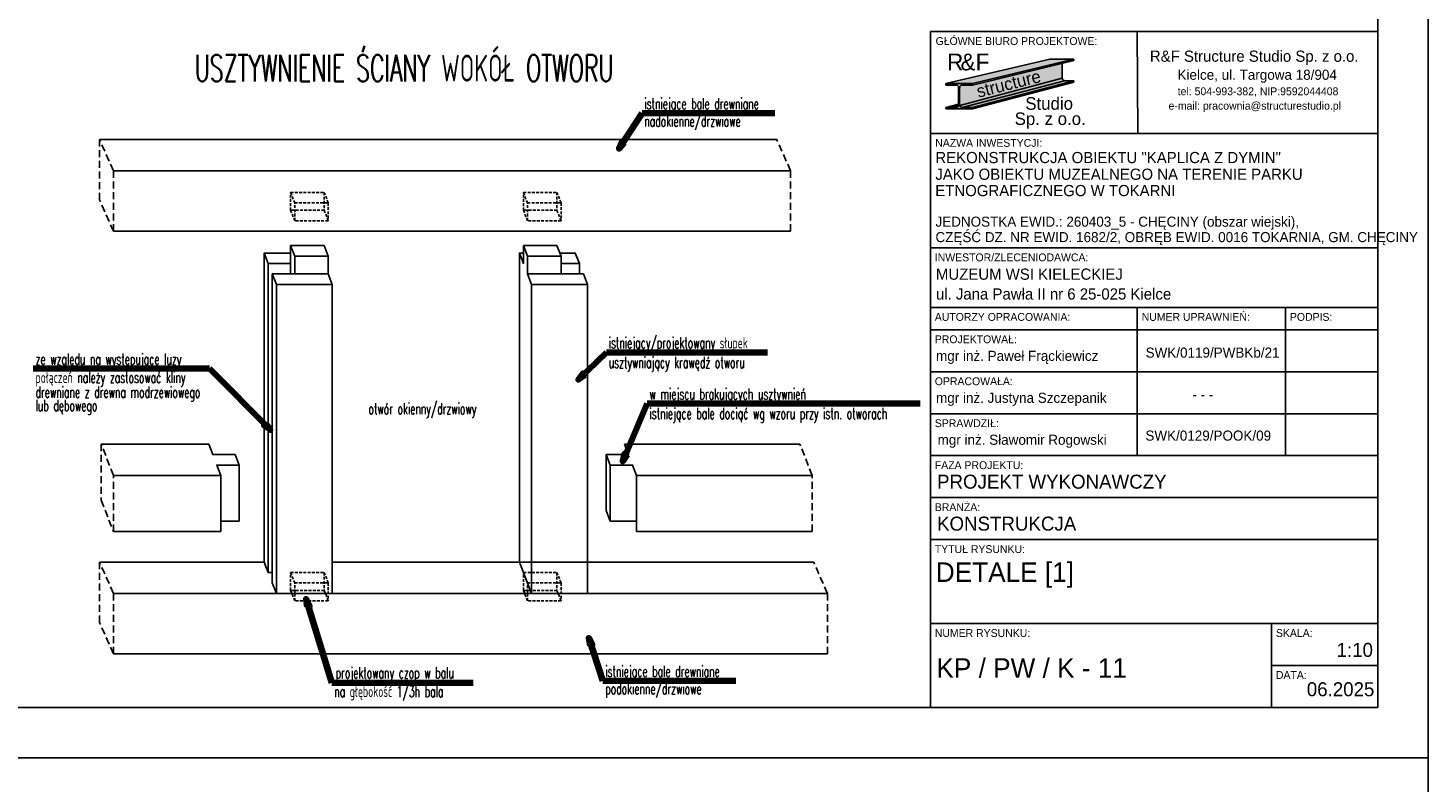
# Model space of a CAD drawing. Header units: centimetres. Extents: x -8002 to -6952, y -9103 to -4648.
# Tile 11 of 35: x -7578 to -6952, y -7630 to -7292. Entities that reach past the tile are written whole.
import ezdxf

# ---------------------------------------------------------------- set-up
doc = ezdxf.new("R2010")
doc.units = ezdxf.units.CM
doc.linetypes.add('DASHED', pattern=[19.05, 12.7, -6.35])
doc.layers.get('defpoints').update_dxf_attribs({"color": 8})
for name, color, linetype in [('A_wymiary_zewn', 4, 'Continuous'), ('odnośniki_R&F', 8, 'Continuous'), ('opisy_prętów_R&F', 2, 'Continuous'), ('opisy_R&F', 3, 'Continuous'), ('Section', 3, 'Continuous'), ('widoki_przerywana_R&F', 4, 'DASHED'), ('wymiary_R&F', 3, 'Continuous')]:
    doc.layers.add(name, color=color, linetype=linetype)
doc.styles.add('MtXpl_FL_Pismo_Techn', font='txt')
doc.styles.add('MtXpl_FL_Pismo_Techn_1', font='txt')
doc.styles.add('simplex 0.6', font='simplex.shx', dxfattribs={"width": 0.6})
doc.styles.get("Standard").update_dxf_attribs({"font": 'simplex.shx', "width": 0.6})
doc.styles.add('TECH', font='FL Pismo Techniczne.ttf')
doc.dimstyles.new('PRĘTY 25', dxfattribs={"dimscale": 2.5, "dimtxt": 1.6, "dimasz": 0.4, "dimexe": 0, "dimexo": 0, "dimgap": 0.5, "dimtad": 1, "dimdec": 1, "dimlfac": 10, "dimrnd": 10, "dimzin": 12, "dimdsep": 46, "dimtxsty": 'Standard', "dimblk1": 'W', "dimblk2": 'W', "dimsah": 1, "dimcen": 0, "dimdle": 10, "dimse1": 1, "dimse2": 1, "dimsd1": 1, "dimsd2": 1, "dimclrd": 7, "dimclre": 256, "dimclrt": 256, "dimaunit": 1, "dimadec": 0, "dimazin": 0, "dimtfac": 8e-05, "dimtdec": 1, "dimtix": 1, "dimtmove": 2, "dimatfit": 3, "dimldrblk": 'W', "dimfxl": 1, "dimtolj": 1, "dimtzin": 9, "dimarcsym": 0})

# ---------------------------------------------------------------- blocks, each defined once
blk = doc.blocks.new('tab_konstr_Tokarnia')
at = {"layer": 'A_wymiary_zewn', "true_color": 0xd7d6d6}
h = blk.add_hatch(color=254, dxfattribs=at)
h.dxf.hatch_style = 1
h.paths.add_polyline_path([(155912.2, -6517.5), (155890.6, -6517.5), (155797.7, -6539.3), (155821.7, -6539.3)])
at = {"layer": 'A_wymiary_zewn', "true_color": 0x848484}
h = blk.add_hatch(color=252, dxfattribs=at)
h.dxf.hatch_style = 1
h.paths.add_polyline_path([(155901.8, -6534.7), (155901.8, -6521.2), (155821.7, -6540.7), (155812.4, -6540.7, 0.414214), (155810.1, -6542.9), (155810.1, -6558.5, 0.037989), (155810.2, -6558.9)])
at = {"layer": 'A_wymiary_zewn', "true_color": 0x293133}
h = blk.add_hatch(color=250, dxfattribs=at)
h.dxf.hatch_style = 1
h.paths.add_polyline_path([(155912.2, -6518.7), (155912.2, -6517.5), (155821.7, -6539.3), (155821.7, -6540.7)])
h = blk.add_hatch(color=250, dxfattribs=at)
h.dxf.hatch_style = 1
edge = h.paths.add_edge_path()
edge.add_line((155797.7, -6560.8), (155807, -6560.8))
edge.add_arc((155807, -6558.5), 2.25, 270, 0)
edge.add_line((155809.2, -6558.5), (155809.2, -6542.9))
edge.add_arc((155807, -6542.9), 2.25, 0, 90)
edge.add_line((155807, -6540.7), (155797.7, -6540.7))
edge.add_line((155797.7, -6540.7), (155797.7, -6539.3))
edge.add_line((155797.7, -6539.3), (155821.7, -6539.3))
edge.add_line((155821.7, -6539.3), (155821.7, -6540.7))
edge.add_line((155821.7, -6540.7), (155812.4, -6540.7))
edge.add_arc((155812.4, -6542.9), 2.25, 90, 180)
edge.add_line((155810.1, -6542.9), (155810.1, -6558.5))
edge.add_arc((155812.4, -6558.5), 2.25, 180, 270)
edge.add_line((155812.4, -6560.8), (155821.7, -6560.8))
edge.add_line((155821.7, -6560.8), (155821.7, -6562.1))
edge.add_line((155821.7, -6562.1), (155797.7, -6562.1))
edge.add_line((155797.7, -6562.1), (155797.7, -6560.8))
at = {"layer": 'A_wymiary_zewn', "true_color": 0xafadad}
h = blk.add_hatch(color=253, dxfattribs=at)
h.dxf.hatch_style = 1
h.paths.add_polyline_path([(155903.9, -6536.8, -0.414214), (155901.8, -6534.7), (155810.2, -6558.9, 0.370396), (155812.4, -6560.8)])
at = {"layer": 'A_wymiary_zewn', "true_color": 0xd7d6d6}
h = blk.add_hatch(color=254, dxfattribs=at)
h.dxf.hatch_style = 1
h.paths.add_polyline_path([(155912.2, -6536.8), (155903.9, -6536.8), (155812.4, -6560.8), (155821.7, -6560.8)])
at = {"layer": 'A_wymiary_zewn', "true_color": 0x293133}
h = blk.add_hatch(color=250, dxfattribs=at)
h.dxf.hatch_style = 1
h.paths.add_polyline_path([(155912.2, -6538), (155912.2, -6536.8), (155821.7, -6560.8), (155821.7, -6562.1)])
at = {"layer": 'A_wymiary_zewn', "true_color": 0xafadad}
h = blk.add_hatch(color=253, dxfattribs=at)
h.dxf.hatch_style = 1
h.paths.add_polyline_path([(155809.2, -6558.5), (155809.2, -6557.8), (155797.7, -6560.8), (155807, -6560.8, 0.414214)])
at = {"color": 5}
for p, q in [((155783.9, -6492.9), (156183.9, -6492.9)), ((155783.9, -7096.9), (155783.9, -6492.9)), ((156183.9, -6492.9), (156183.9, -7096.9)), ((156183.9, -7096.9), (155783.9, -7096.9))]:
    blk.add_line(p, q, dxfattribs=at)
at = {"color": 4}
for p, q in [((155969.3, -6583.9), (155968.9, -6492.9)), ((156183.9, -6583.9), (155783.9, -6583.9)), ((156183.9, -6686.2), (155783.9, -6686.2)), ((156183.9, -6739.4), (155783.9, -6739.4)), ((155968.9, -6739.4), (155968.9, -6871.9)), ((156101.4, -6739.4), (156101.4, -6871.9)), ((156183.9, -6759.4), (155783.9, -6759.4)), ((156183.9, -6759.4), (155783.9, -6759.4)), ((156183.9, -6759.4), (155783.9, -6759.4)), ((156183.9, -6796.9), (155783.9, -6796.9)), ((156183.9, -6834.4), (155783.9, -6834.4)), ((156183.9, -6871.9), (155783.9, -6871.9)), ((156183.9, -6871.9), (155783.9, -6871.9)), ((156183.9, -6909.4), (155783.9, -6909.4)), ((156183.9, -6946.9), (155783.9, -6946.9)), ((156183.9, -7021.9), (155783.9, -7021.9)), ((156088.9, -7021.9), (156088.9, -7096.9)), ((156088.9, -7059.4), (156183.9, -7059.4))]:
    blk.add_line(p, q, dxfattribs=at)
at = {"layer": 'A_wymiary_zewn', "color": 250, "true_color": 0x293133}
for p, q in [((155797.7, -6539.3), (155890.6, -6517.5)), ((155821.7, -6539.3), (155912.2, -6517.5)), ((155821.7, -6540.7), (155912.2, -6518.7)), ((155890.6, -6517.5), (155912.2, -6517.5)), ((155901.8, -6520.7), (155901.8, -6534.7)), ((155912.2, -6517.5), (155912.2, -6518.7)), ((155797.7, -6540.7), (155797.7, -6539.3)), ((155797.7, -6539.3), (155821.7, -6539.3)), ((155807, -6540.7), (155797.7, -6540.7)), ((155809.2, -6558.5), (155809.2, -6542.9)), ((155810.1, -6542.9), (155810.1, -6558.5)), ((155810.2, -6558.9), (155901.8, -6534.7)), ((155812.4, -6560.8), (155903.9, -6536.8)), ((155821.7, -6540.7), (155812.4, -6540.7)), ((155821.7, -6560.8), (155912.2, -6536.8)), ((155821.7, -6562.1), (155912.2, -6538)), ((155821.7, -6539.3), (155821.7, -6540.7)), ((155903.9, -6536.8), (155912.2, -6536.8)), ((155797.7, -6560.8), (155809.2, -6557.8)), ((155797.7, -6560.8), (155807, -6560.8)), ((155797.7, -6562.1), (155797.7, -6560.8)), ((155821.7, -6562.1), (155797.7, -6562.1)), ((155812.4, -6560.8), (155821.7, -6560.8)), ((155821.7, -6560.8), (155821.7, -6562.1))]:
    blk.add_line(p, q, dxfattribs=at)
for centre, radius, start, end in [((155807, -6542.9), 2.25, 0, 90), ((155812.4, -6542.9), 2.25, 90, 180), ((155903.9, -6534.7), 2.03, 180, 270), ((155807, -6558.5), 2.25, 270, 0), ((155812.4, -6558.5), 2.25, 180, 270)]:
    blk.add_arc(centre, radius, start, end, dxfattribs=at)
at = {"layer": 'Section'}
for p, q in [((155890.6, -6517.5), (155912.2, -6517.5)), ((155912.2, -6517.5), (155912.2, -6518.7)), ((155912.2, -6536.8), (155912.2, -6538))]:
    blk.add_line(p, q, dxfattribs=at)
at = {"color": 4}
for s, height, style, p in [('GŁÓWNE BIURO PROJEKTOWE:', 7, 'TECH', (155788.6, -6504.9)), ('R&F Structure Studio Sp. z o.o.', 10, 'MtXpl_FL_Pismo_Techn', (155980.2, -6519.9)), ('Kielce, ul. Targowa 18/904', 9, 'MtXpl_FL_Pismo_Techn', (156004.9, -6536)), ('tel: 504-993-382, NIP:9592044408', 7, 'MtXpl_FL_Pismo_Techn', (156005.1, -6549.8)), ('e-mail: pracownia@structurestudio.pl', 7, 'MtXpl_FL_Pismo_Techn', (155996.9, -6562.7)), ('NAZWA INWESTYCJI:', 7, 'TECH', (155788.3, -6595.9)), ('REKONSTRUKCJA OBIEKTU "KAPLICA Z DYMIN"', 10, 'TECH', (155788.4, -6610.5)), ('JAKO OBIEKTU MUZEALNEGO NA TERENIE PARKU ', 10, 'TECH', (155788.4, -6625.4)), ('ETNOGRAFICZNEGO W TOKARNI ', 10, 'TECH', (155788.3, -6640)), ('JEDNOSTKA EWID.: 260403_5 - CHĘCINY (obszar wiejski), ', 9, 'TECH', (155788.5, -6667.3)), ('CZĘŚĆ DZ. NR EWID. 1682/2, OBRĘB EWID. 0016 TOKARNIA, GM. CHĘCINY  ', 9, 'TECH', (155788.5, -6681.1)), ('INWESTOR/ZLECENIODAWCA:', 7, 'TECH', (155787.9, -6698.2)), ('MUZEUM WSI KIELECKIEJ ', 10, 'TECH', (155788.9, -6714.7)), ('ul. Jana Pawła II nr 6 25-025 Kielce ', 10, 'TECH', (155788.9, -6732.4)), ('AUTORZY OPRACOWANIA:', 7, 'TECH', (155787.9, -6751.4)), ('NUMER UPRAWNIEŃ:', 7, 'TECH', (155972.9, -6751.4)), ('PODPIS:', 7, 'TECH', (156105.4, -6751.4)), ('PROJEKTOWAŁ:', 7, 'TECH', (155787.9, -6771.4)), ('OPRACOWAŁA:', 7, 'TECH', (155787.9, -6808.9)), ('SPRAWDZIŁ:', 7, 'TECH', (155787.9, -6846.4)), ('FAZA PROJEKTU:', 7, 'TECH', (155787.9, -6883.9)), ('BRANŻA:', 7, 'TECH', (155787.9, -6921.4)), ('TYTUŁ RYSUNKU:', 7, 'TECH', (155787.9, -6958.9)), ('NUMER RYSUNKU:', 7, 'TECH', (155787.9, -7033.9)), ('SKALA:', 7, 'TECH', (156092.9, -7033.9)), ('DATA:', 7, 'TECH', (156092.9, -7071.4))]:
    blk.add_text(s, height=height, dxfattribs=dict(at, style=style)).set_placement(p)
at = {"color": 3, "style": 'TECH'}
for s, height, p in [('mgr inż. Paweł Frąckiewicz', 9, (155789, -6787.2)), ('SWK/0119/PWBKb/21', 9, (155976.4, -6784.3)), ('mgr inż. Justyna Szczepanik', 9, (155789, -6824.7)), ('- - -', 9, (156018.2, -6821.8)), ('PROJEKT WYKONAWCZY', 12.5, (155789.9, -6901.4)), ('KONSTRUKCJA', 12.5, (155789.9, -6938.9)), ('06.2025', 12.5, (156120.5, -7086.9))]:
    blk.add_text(s, height=height, dxfattribs=at).set_placement(p)
at = {"color": 3, "char_height": 9, "style": 'TECH'}
for s, insert, width, attachment_point in [('mgr inż. Sławomir Rogowski', (155790.4, -6864.9), 202.775, 7), ('\\pxi-3,l4,t4;SWK/0129/POOK/09', (156027.9, -6858.6), 115, 8)]:
    blk.add_mtext(s, dxfattribs=dict(at, insert=insert, width=width, attachment_point=attachment_point))
at = {"layer": 'A_wymiary_zewn', "color": 10, "style": 'TECH'}
for s, p in [('R', (155798.9, -6527.6)), ('F', (155824.4, -6527.6))]:
    blk.add_text(s, height=15, dxfattribs=at).set_placement(p)
at = {"layer": 'A_wymiary_zewn', "color": 18, "true_color": 0x000000, "style": 'TECH'}
blk.add_text('&', height=15, dxfattribs=at).set_placement((155810.9, -6527.6))
at = {"layer": 'A_wymiary_zewn', "color": 4, "style": 'MtXpl_FL_Pismo_Techn_1'}
blk.add_text('structure', height=11.25, rotation=14.1318, dxfattribs=at).set_placement((155826.9, -6552.1))
at = {"layer": 'A_wymiary_zewn', "color": 1, "style": 'TECH'}
for s, p in [('Studio', (155868.8, -6562.8)), ('Sp. z o.o.', (155859.3, -6576.4))]:
    blk.add_text(s, height=11.25, dxfattribs=at).set_placement(p)
blk = doc.blocks.new('W')
at = {"lineweight": 18}
for p, q in [((66734.27, -158580.87), (66863.49, -158581.14)), ((66733.14, -158582), (66732.87, -158711.22))]:
    blk.add_line(p, q, dxfattribs=at)
for radius in [3.76, 2.45]:
    blk.add_circle((66798.5, -158672.51), radius, dxfattribs=at)
for centre, radius, start, end in [((66734.27, -158582), 1.13, 89.8798, 179.8798), ((66862.51, -158583.96), 2.82, 16.7493, 89.8798), ((66863.49, -158583.97), 2.82, 16.545, 89.8798), ((66805.96, -158667.72), 85.33, 64.9883, 86.6354), ((66799.92, -158770.44), 188.24, 76.2509, 86.6354), ((66786.8, -158606.75), 81.88, 341.5371, 16.7493), ((66786.8, -158606.75), 82.82, 341.5371, 16.545), ((66805.96, -158667.72), 84.15, 64.9883, 128.2007), ((66805.96, -158667.72), 81.8, 68.49, 128.2007), ((66838.39, -158613.2), 26.35, 6.1436, 76.2509), ((66825.6, -158617.88), 28.24, 68.49, 110.1351), ((66858, -158706.25), 122.35, 110.1351, 143.97), ((66829.6, -158617.04), 28.24, 17.0473, 64.9883), ((66829.6, -158617.04), 29.41, 17.0473, 64.9883), ((66768.47, -158620.08), 23.53, 128.2007, 152.2825), ((66768.47, -158620.08), 21.18, 128.2007, 152.2825), ((66807.75, -158625.12), 21.18, 71.1464, 130.05), ((66801.22, -158644.24), 41.38, 19.4301, 71.1464), ((66762.62, -158617), 16.92, 152.2825, 197.573), ((66945.53, -158789.02), 235.29, 130.05, 136.6014), ((66816.1, -158621.18), 42.35, 334.0837, 17.0473), ((66816.1, -158621.18), 43.53, 334.0837, 17.0473), ((66762.62, -158617), 14.57, 152.2825, 197.573), ((66806.22, -158618.37), 58.92, 332.8364, 7.7905), ((66927.73, -158571.3), 188.24, 195.6602, 198.4927), ((66927.73, -158571.3), 185.88, 195.6602, 198.4927), ((66733.52, -158580.49), 128.24, 314.8798, 339.8388), ((66830.6, -158628.26), 23.57, 333.8014, 8.7092), ((66858, -158706.25), 114.82, 136.6014, 154.9844), ((66743.86, -158632.8), 5.65, 340.0899, 18.4927), ((66743.86, -158632.8), 8, 340.0899, 18.4927), ((66820.28, -158637.52), 21.18, 326.9725, 19.4301), ((66733.14, -158580.87), 141.18, 291.2894, 338.4701), ((66733.14, -158580.87), 142.12, 291.2894, 338.4917), ((66926.15, -158698.82), 188.24, 160.0899, 177.0168), ((66837.53, -158667.14), 94.12, 159.8603, 196.5636), ((66812.33, -158673.03), 65.88, 143.97, 193.1667), ((66837.53, -158667.14), 91.76, 159.8603, 193.1667), ((66733.52, -158580.49), 131.76, 314.8798, 333.8014), ((66733.14, -158580.87), 134.59, 318.2366, 334.0837), ((66733.14, -158580.87), 135.76, 318.4371, 334.0837), ((66733.14, -158580.87), 125.11, 292.5922, 326.9725), ((66788.06, -158673.61), 37.65, 154.9844, 188.6731), ((66835.24, -158679.73), 9.41, 103.137, 134.8798), ((66833.53, -158672.39), 1.88, 13.4726, 103.137), ((66733.14, -158580.87), 128.24, 289.9208, 315.118), ((66826.21, -158674.15), 9.41, 314.1224, 13.4726), ((66733.14, -158580.87), 132.71, 291.3885, 315.9978), ((66733.14, -158580.87), 131.76, 295.9582, 315.1116), ((66772.71, -158675.95), 22.12, 188.6731, 292.5922), ((66764.53, -158689.08), 26.35, 179.8798, 260.1733), ((66764.86, -158688.75), 18.3, 196.5636, 252.8378), ((66780.5, -158678.15), 23.57, 261.0503, 295.9582), ((66758.8, -158634.64), 73.41, 279.6886, 288.0475), ((66766.9, -158682.13), 25.23, 252.8378, 279.6886), ((66735.69, -158710.24), 2.82, 179.8798, 253.0102), ((66735.69, -158711.23), 2.82, 179.8798, 253.2145), ((66758.8, -158634.64), 81.88, 253.0102, 288.2224), ((66758.8, -158634.64), 82.82, 253.2145, 288.2224), ((66767.11, -158682.39), 33.41, 257.7647, 281.3719)]:
    blk.add_arc(centre, radius, start, end, dxfattribs=at)

msp = doc.modelspace()

# ---------------------------------------------------------------- linework, layer by layer
at = {"layer": 'defpoints'}
for points in [[(-8002.267, -7618.366), (-6952.267, -7618.366), (-6952.267, -6875.866), (-8002.267, -6875.866)], [(-8002.267, -8360.866), (-6952.267, -8360.866), (-6952.267, -7618.366), (-8002.267, -7618.366)]]:
    msp.add_lwpolyline(points, close=True, dxfattribs=at)
at = {"layer": 'widoki_przerywana_R&F', "ltscale": 0.1}
for p, q in [((-7460.72, -7365.732), (-7445.72, -7365.732)), ((-7356.663, -7365.732), (-7341.663, -7365.732)), ((-7460.72, -7535.575), (-7445.72, -7535.575)), ((-7356.663, -7535.575), (-7341.663, -7535.575))]:
    msp.add_line(p, q, dxfattribs=at)
at = {"layer": 'widoki_przerywana_R&F', "ltscale": 0.25}
for points in [[(-7539.977, -7383.058), (-7539.977, -7356.058), (-7546.167, -7342.07)], [(-7539.977, -7383.058), (-7546.167, -7369.07), (-7546.167, -7342.07)], [(-7237.247, -7383.058), (-7237.247, -7356.058), (-7243.437, -7342.07)], [(-7539.977, -7517.22), (-7539.977, -7492.22), (-7545.392, -7478.231)], [(-7545.392, -7478.231), (-7545.392, -7503.231), (-7539.977, -7517.22)], [(-7227.611, -7517.22), (-7227.611, -7492.22), (-7233.026, -7478.231)], [(-7539.977, -7571.901), (-7539.977, -7544.901), (-7546.167, -7530.912)], [(-7539.977, -7571.901), (-7546.167, -7557.912), (-7546.167, -7530.912)], [(-7220.718, -7571.901), (-7220.718, -7544.901), (-7226.908, -7530.912)]]:
    msp.add_lwpolyline(points, dxfattribs=at)
at = {"layer": 'widoki_przerywana_R&F', "ltscale": 0.1}
for points in [[(-7443.915, -7370.395), (-7445.72, -7365.732), (-7445.72, -7373.732), (-7460.72, -7373.732), (-7460.72, -7365.732), (-7458.915, -7370.395), (-7443.915, -7370.395), (-7443.915, -7378.395), (-7458.915, -7378.395), (-7458.915, -7370.395)], [(-7339.858, -7370.395), (-7341.663, -7365.732), (-7341.663, -7373.732), (-7356.663, -7373.732), (-7356.663, -7365.732), (-7354.858, -7370.395), (-7339.858, -7370.395), (-7339.858, -7378.395), (-7354.858, -7378.395), (-7354.858, -7370.395)], [(-7458.915, -7378.395), (-7460.72, -7373.732)], [(-7443.915, -7378.395), (-7445.72, -7373.732)], [(-7354.858, -7378.395), (-7356.663, -7373.732)], [(-7339.858, -7378.395), (-7341.663, -7373.732)], [(-7443.915, -7540.238), (-7445.72, -7535.575), (-7445.72, -7543.575), (-7460.72, -7543.575), (-7460.72, -7535.575), (-7458.915, -7540.238), (-7443.915, -7540.238), (-7443.915, -7548.238), (-7458.915, -7548.238), (-7458.915, -7540.238)], [(-7339.858, -7540.238), (-7341.663, -7535.575), (-7341.663, -7543.575), (-7356.663, -7543.575), (-7356.663, -7535.575), (-7354.858, -7540.238), (-7339.858, -7540.238), (-7339.858, -7548.238), (-7354.858, -7548.238), (-7354.858, -7540.238)], [(-7458.915, -7548.238), (-7460.72, -7543.575)], [(-7443.915, -7548.238), (-7445.72, -7543.575)], [(-7354.858, -7548.238), (-7356.663, -7543.575)], [(-7339.858, -7548.238), (-7341.663, -7543.575)]]:
    msp.add_lwpolyline(points, dxfattribs=at)
at = {"layer": 'wymiary_R&F'}
for p, q in [((-7460.72, -7389.487), (-7445.72, -7389.487)), ((-7460.72, -7397.487), (-7460.72, -7389.487)), ((-7460.72, -7389.487), (-7458.915, -7394.15)), ((-7443.915, -7394.15), (-7445.72, -7389.487)), ((-7356.663, -7389.487), (-7341.663, -7389.487)), ((-7356.663, -7397.487), (-7356.663, -7389.487)), ((-7356.663, -7389.487), (-7354.858, -7394.15)), ((-7339.858, -7394.15), (-7341.663, -7389.487)), ((-7458.915, -7394.15), (-7443.915, -7394.15)), ((-7458.915, -7402.15), (-7458.915, -7394.15)), ((-7443.915, -7394.15), (-7443.915, -7402.15)), ((-7354.858, -7394.15), (-7339.858, -7394.15)), ((-7354.858, -7402.15), (-7354.858, -7394.15)), ((-7339.858, -7402.15), (-7339.858, -7394.15)), ((-7443.915, -7402.15), (-7458.915, -7402.15)), ((-7339.858, -7402.15), (-7354.858, -7402.15)), ((-7319.658, -7507.894), (-7319.658, -7482.894)), ((-7472.525, -7530.912), (-7470.72, -7535.575)), ((-7358.468, -7530.912), (-7353.052, -7544.901)), ((-7470.72, -7535.575), (-7468.915, -7535.575)), ((-7468.915, -7540.238), (-7467.11, -7544.901)), ((-7353.052, -7544.901), (-7328.052, -7544.901))]:
    msp.add_line(p, q, dxfattribs=at)
at = {"layer": 'wymiary_R&F', "color": 5}
msp.add_lwpolyline([(-7942.267, -7595.866), (-6974.767, -7595.866), (-6974.767, -6898.366), (-7942.267, -6898.366)], close=True, dxfattribs=at)
at = {"layer": 'wymiary_R&F'}
for points in [[(-7243.437, -7342.07), (-7546.167, -7342.07)], [(-7237.247, -7356.058), (-7539.977, -7356.058)], [(-7237.247, -7383.058), (-7539.977, -7383.058)], [(-7458.915, -7394.15), (-7460.72, -7389.487)], [(-7354.858, -7394.15), (-7356.663, -7389.487)], [(-7460.72, -7392.825), (-7472.525, -7392.825), (-7470.72, -7397.487), (-7460.72, -7397.487)], [(-7472.525, -7392.825), (-7472.525, -7530.912)], [(-7470.72, -7535.575), (-7470.72, -7397.487)], [(-7460.72, -7397.487), (-7460.72, -7402.15)], [(-7356.663, -7392.825), (-7358.468, -7392.825), (-7356.663, -7397.487), (-7356.663, -7397.487)], [(-7358.468, -7392.825), (-7358.468, -7530.912)], [(-7339.858, -7397.487), (-7331.663, -7397.487), (-7333.468, -7392.825), (-7340.371, -7392.825)], [(-7331.663, -7402.15), (-7331.663, -7397.487)], [(-7458.915, -7402.15), (-7468.915, -7402.15), (-7467.11, -7406.813), (-7442.11, -7406.813), (-7443.915, -7402.15), (-7443.915, -7402.15), (-7443.915, -7402.15), (-7443.915, -7402.15), (-7443.915, -7402.15)], [(-7468.915, -7402.15), (-7468.915, -7540.238)], [(-7354.858, -7402.15), (-7353.052, -7406.813), (-7328.052, -7406.813), (-7329.858, -7402.15), (-7339.858, -7402.15)], [(-7467.11, -7544.901), (-7467.11, -7406.813)], [(-7442.11, -7544.901), (-7442.11, -7406.813)], [(-7353.052, -7544.901), (-7353.052, -7406.813)], [(-7328.052, -7544.901), (-7328.052, -7406.813)], [(-7497.374, -7478.231), (-7545.392, -7478.231)], [(-7491.959, -7492.22), (-7493.764, -7487.557), (-7483.764, -7487.557), (-7485.569, -7482.894), (-7495.569, -7482.894), (-7497.374, -7478.231)], [(-7311.463, -7478.231), (-7309.658, -7482.894), (-7319.658, -7482.894), (-7317.853, -7487.557), (-7307.853, -7487.557), (-7306.047, -7492.22)], [(-7233.026, -7478.231), (-7311.463, -7478.231)], [(-7491.959, -7512.557), (-7483.764, -7512.557), (-7483.764, -7487.557)], [(-7306.047, -7512.557), (-7317.853, -7512.557), (-7317.853, -7487.557)], [(-7491.959, -7492.22), (-7539.977, -7492.22)], [(-7491.959, -7492.22), (-7491.959, -7517.22)], [(-7227.611, -7492.22), (-7306.047, -7492.22)], [(-7306.047, -7492.22), (-7306.047, -7517.22)], [(-7319.658, -7507.894), (-7317.853, -7512.557)], [(-7491.959, -7517.22), (-7539.977, -7517.22)], [(-7227.611, -7517.22), (-7306.047, -7517.22)], [(-7472.525, -7530.912), (-7546.167, -7530.912)], [(-7226.908, -7530.912), (-7442.11, -7530.912)], [(-7220.718, -7544.901), (-7539.977, -7544.901)], [(-7220.718, -7571.901), (-7539.977, -7571.901)]]:
    msp.add_lwpolyline(points, dxfattribs=at)

# ---------------------------------------------------------------- block references
at = {"layer": 'A_wymiary_zewn', "xscale": 0.5, "yscale": 0.5, "zscale": 0.5}
msp.add_blockref('tab_konstr_Tokarnia', (-85066.701, -4047.405), dxfattribs=at)

# ---------------------------------------------------------------- texts
at = {"color": 2, "style": 'TECH'}
for s, height, p in [('DETALE [1]', 8.75, (-7172.311, -7539.774)), ('1:10', 6.25, (-6993.147, -7573.284))]:
    msp.add_text(s, height=height, dxfattribs=at).set_placement(p)
at = {"color": 1, "style": 'TECH'}
msp.add_text('KP / PW / K - 11', height=8.75, dxfattribs=at).set_placement((-7172.031, -7582.616))
at = {"layer": 'opisy_prętów_R&F', "style": 'simplex 0.6', "width": 0.6}
msp.add_text('USZTYWNIENIE ŚCIANY WOKÓŁ OTWORU', height=12, dxfattribs=at).set_placement((-7503.625, -7316.206))
at = {"layer": 'opisy_R&F', "width": 0.6}
for s, p in [('istniejące bale drewniane', (-7302.61, -7328.572)), ('nadokienne/drzwiowe', (-7302.61, -7336.324)), ('istniejący/projektowany słupek', (-7318.543, -7435.454)), ('ze względu na występujące luzy', (-7574.775, -7442.725)), ('usztywniający krawędź otworu', (-7318.543, -7444.206)), ('połączeń należy zastosować kliny', (-7574.775, -7450.884)), ('drewniane z drewna modrzewiowego', (-7574.775, -7457.478)), ('w miejscu brakujących usztywnień', (-7300.332, -7458.278)), ('lub dębowego', (-7574.775, -7463.48)), ('otwór okienny/drzwiowy', (-7425.93, -7464.876)), ('istniejące bale dociąć wg wzoru przy istn. otworach', (-7300.332, -7467.03)), ('projektowany czop w balu', (-7440.609, -7582.881)), ('istniejące bale drewniane', (-7320.073, -7582.222)), ('na głębokość 1/3h bala', (-7441.234, -7591.209)), ('podokienne/drzwiowe', (-7320.073, -7589.974))]:
    msp.add_text(s, height=5, dxfattribs=at).set_placement(p)

# ---------------------------------------------------------------- leaders
at = {"layer": 'odnośniki_R&F'}
for points in [[(-7313.98, -7346.192), (-7303.626, -7330.323), (-7244.289, -7330.323)], [(-7332.178, -7449.433), (-7319.558, -7437.205), (-7247.543, -7437.205)], [(-7469.782, -7471.834), (-7497.008, -7444.475), (-7575.791, -7444.475)], [(-7312.246, -7485.889), (-7301.348, -7460.029), (-7179.273, -7460.029)], [(-7453.837, -7547.464), (-7442.25, -7584.866), (-7379.08, -7584.866)], [(-7327.428, -7564.768), (-7321.089, -7583.973), (-7261.752, -7583.973)]]:
    msp.add_leader(points, dimstyle='PRĘTY 25', override={"dimscale": 2.5, "dimtxt": 1.6, "dimasz": 1.4, "dimgap": 0.5, "dimtad": 0, "dimclrd": 256, "dimldrblk": 'ClosedBlank', "dimlwd": 65534}, dxfattribs=at)

doc.saveas('drawing.dxf')
